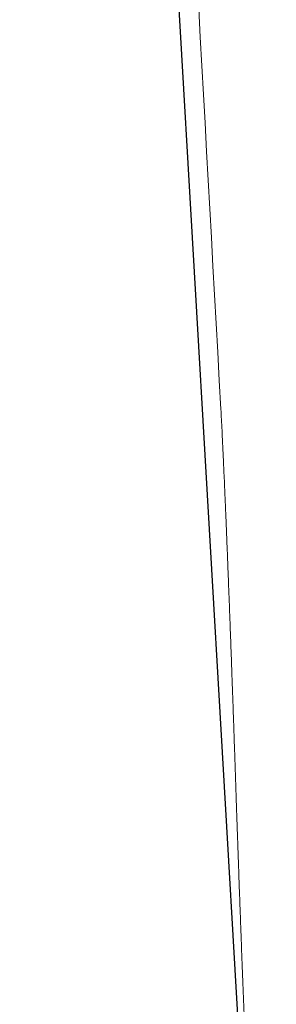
# Model space of a CAD drawing. Header units: millimetres. Extents: x 8 to 801, y 12 to 763.
# Tile 39 of 153: x 450.68 to 452.85, y 258.91 to 267.24. Entities that reach past the tile are written whole.
import ezdxf

# ---------------------------------------------------------------- set-up
doc = ezdxf.new("R2010")
doc.units = ezdxf.units.MM

msp = doc.modelspace()

# ---------------------------------------------------------------- linework, layer by layer
at = {"color": 7, "linetype": 'Continuous', "lineweight": 30}
msp.add_line((451.1993, 281.439), (452.8495, 253.2073), dxfattribs=at)
at = {"color": 252, "linetype": 'Continuous', "lineweight": 0}
for points, knots in [([(452.3808, 263.9453), (452.0955, 269.1104), (451.5249, 279.4405), (450.9613, 289.7745), (450.6796, 294.9415)], [0, 0, 0, 0, 0.499999, 1, 1, 1, 1]), ([(452.5043, 260.8341), (452.5028, 260.8786), (452.4998, 260.9678), (452.4951, 261.1057), (452.4903, 261.2465), (452.4853, 261.3903), (452.4801, 261.5372), (452.4745, 261.6944), (452.4685, 261.8608), (452.4621, 262.0352), (452.4556, 262.209), (452.449, 262.3822), (452.4426, 262.55), (452.4362, 262.711), (452.4301, 262.8638), (452.4254, 262.979), (452.4221, 263.0595), (452.4201, 263.1075), (452.4181, 263.1549), (452.4161, 263.2017), (452.4141, 263.248), (452.4121, 263.2937), (452.4094, 263.3545), (452.4061, 263.4295), (452.4029, 263.4992), (452.4006, 263.5504), (452.399, 263.584), (452.3972, 263.6215), (452.3943, 263.6833), (452.3903, 263.7656), (452.3854, 263.8606), (452.3823, 263.9171), (452.3808, 263.9453)], [0, 0, 0, 0, 0.0410105, 0.0820076, 0.123159, 0.1646302, 0.2065831, 0.249174, 0.2987692, 0.3483256, 0.3980691, 0.4482231, 0.4990055, 0.5463146, 0.5931794, 0.6397739, 0.6554363, 0.6710949, 0.6867566, 0.7024281, 0.7181163, 0.7338278, 0.7495695, 0.7816728, 0.8142262, 0.8271535, 0.8401643, 0.8532624, 0.8713586, 0.9144568, 0.957277, 1, 1, 1, 1]), ([(452.7283, 255.4367), (452.7186, 255.6332), (452.699, 256.0263), (452.6709, 256.6217), (452.6486, 257.1156), (452.6314, 257.5062), (452.6192, 257.7916), (452.6072, 258.0765), (452.5958, 258.3548), (452.5859, 258.601), (452.5774, 258.8159), (452.57, 259.0052), (452.5627, 259.1942), (452.5556, 259.383), (452.5487, 259.5671), (452.5422, 259.7451), (452.5362, 259.9107), (452.5305, 260.0697), (452.5263, 260.1892), (452.5232, 260.2784), (452.5212, 260.3352), (452.5192, 260.393), (452.5173, 260.4478), (452.5151, 260.5119), (452.5127, 260.583), (452.5101, 260.659), (452.5079, 260.7257), (452.506, 260.7829), (452.5048, 260.8181), (452.5043, 260.8341)], [0, 0, 0, 0, 0.112423, 0.224897, 0.337443, 0.390531, 0.443641, 0.496775, 0.549056, 0.598051, 0.63291, 0.667656, 0.702289, 0.73681, 0.771219, 0.803095, 0.834084, 0.861546, 0.889692, 0.899077, 0.910074, 0.920536, 0.930463, 0.939855, 0.955296, 0.969031, 0.98106, 0.991383, 1, 1, 1, 1])]:
    msp.add_open_spline(points, degree=3, knots=knots, dxfattribs=at)

doc.saveas('drawing.dxf')
